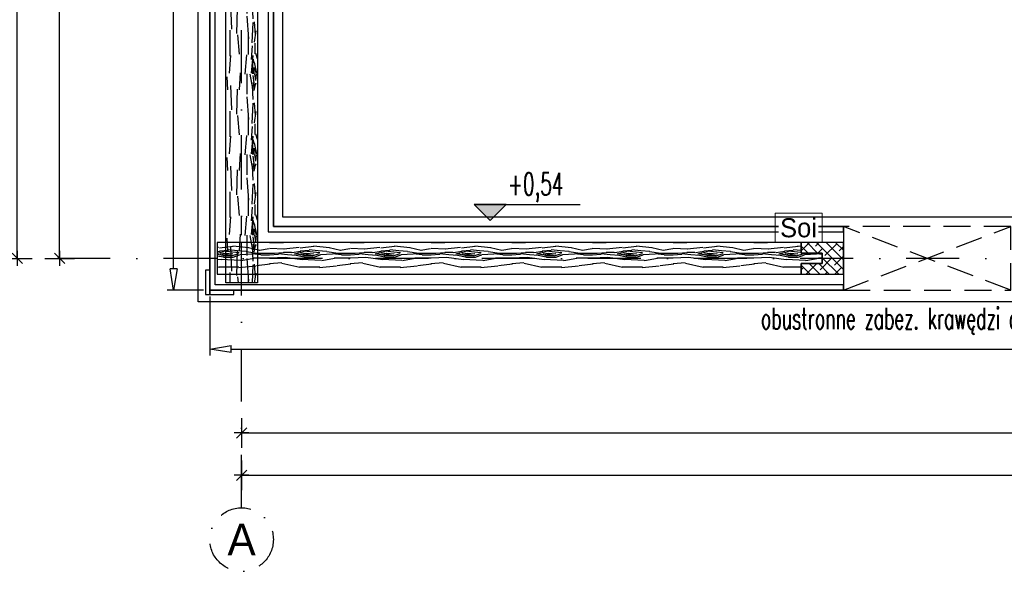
# Model space of a CAD drawing. Header units: centimetres. Extents: x 152786 to 159501, y -6718 to 1403.
# Tile 24 of 89: x 153024 to 153489, y -4680 to -4420. Entities that reach past the tile are written whole.
import ezdxf
from ezdxf.enums import TextEntityAlignment as Align

# ---------------------------------------------------------------- set-up
doc = ezdxf.new("R2010")
doc.units = ezdxf.units.CM
doc.header["$LTSCALE"] = 0.1
doc.linetypes.add('DASHDOT', pattern=[1, 0.5, -0.25, 0, -0.25])
doc.linetypes.add('DASHEDX2', pattern=[38.1, 25.4, -12.7])
doc.layers.get('0').update_dxf_attribs({"color": 45})
doc.layers.add('A_opisy więźby', color=51, linetype='Continuous', lineweight=13)
for name, color, linetype in [('A_wymiary_zewn', 4, 'Continuous'), ('hatch_R&F', 4, 'Continuous'), ('opisy_prętów_R&F', 2, 'Continuous'), ('osie_R&F', 6, 'DASHDOT'), ('otwory_R&F', 8, 'DASHEDX2'), ('ozn_graficzne_R&F', 5, 'Continuous'), ('widoki_R&F', 4, 'Continuous'), ('wymiary_R&F', 3, 'Continuous'), ('ściany_murowane_R&F', 13, 'Continuous')]:
    doc.layers.add(name, color=color, linetype=linetype)
doc.styles.add('arial', font='arial.ttf')
doc.styles.add('simplex 0.6', font='simplex.shx', dxfattribs={"width": 0.6})
doc.styles.add('TECH', font='FL Pismo Techniczne.ttf')
doc.dimstyles.new('1_100 ławy', dxfattribs={"dimtxt": 30, "dimasz": 18, "dimexe": 3, "dimexo": 3, "dimgap": -7, "dimtad": 1, "dimdec": 1, "dimrnd": 0.5, "dimzin": 9, "dimdsep": 46, "dimtxsty": 'arial', "dimblk": 'CLOSEDBLANK', "dimcen": 0.09, "dimadec": 0, "dimazin": 0, "dimtfac": 1, "dimtdec": 1, "dimtofl": 0, "dimtmove": 0, "dimatfit": 3, "dimldrblk": 'CLOSEDBLANK', "dimfxl": 1, "dimtvp": 1, "dimtolj": 1, "dimtzin": 0, "dimarcsym": 0})
doc.dimstyles.new('1_50 [mm] żelbet', dxfattribs={"dimtxt": 10, "dimasz": 0.5, "dimexe": 0.18, "dimexo": 0.0625, "dimgap": 3.5, "dimtad": 1, "dimlfac": 10, "dimrnd": 5, "dimdsep": 46, "dimtxsty": 'simplex 0.6', "dimblk1": 'KR', "dimblk2": 'KR', "dimsah": 1, "dimcen": 0.09, "dimse1": 1, "dimse2": 1, "dimclrd": 8, "dimadec": 0, "dimazin": 0, "dimtfac": 1, "dimtofl": 0, "dimtmove": 0, "dimatfit": 3, "dimfxl": 1, "dimtvp": 1, "dimtfill": 1, "dimtfillclr": 256, "dimtolj": 1, "dimtzin": 0, "dimarcsym": 0})

# ---------------------------------------------------------------- blocks, each defined once
blk = doc.blocks.new('znacznik_wys')
at = {"layer": 'widoki_R&F'}
h = blk.add_hatch(color=7, dxfattribs=at)
h.dxf.hatch_style = 1
h.paths.add_polyline_path([(153384.94, -4192.93), (153392.44, -4185.43), (153399.94, -4192.93)])
at = {"layer": 'widoki_R&F', "color": 7}
blk.add_lwpolyline([(153384.94, -4192.93), (153392.44, -4185.43), (153399.94, -4192.93)], close=True, dxfattribs=at)
blk.add_lwpolyline([(153384.94, -4192.93), (153434.94, -4192.93)], dxfattribs=at)
blk = doc.blocks.new('KR')
for p, q in [((0, -14), (0, 14)), ((-7, 0), (7, 0)), ((-4.95, -4.95), (4.95, 4.95))]:
    blk.add_line(p, q)
blk = doc.blocks.new('*D385')
at = {"layer": 'Defpoints', "color": 0, "transparency": 16777216}
for p in [(153128.51, -4532.71), (154042.38, -4532.71), (154042.38, -4615.12)]:
    blk.add_point(p, dxfattribs=at)
at = {"layer": 'wymiary_R&F', "color": 8, "lineweight": -2, "transparency": 16777216}
blk.add_line((153129.01, -4615.12), (154041.88, -4615.12), dxfattribs=at)
at = {"layer": 'wymiary_R&F', "color": 8, "linetype": 'ByBlock', "lineweight": -2, "transparency": 16777216, "xscale": 0.5, "yscale": 0.5, "zscale": 0.5, "rotation": 180}
blk.add_blockref('KR', (153128.51, -4615.12), dxfattribs=at)
at = {"layer": 'wymiary_R&F', "color": 8, "linetype": 'ByBlock', "lineweight": -2, "transparency": 16777216, "xscale": 0.5, "yscale": 0.5, "zscale": 0.5}
blk.add_blockref('KR', (154042.38, -4615.12), dxfattribs=at)
at = {"layer": 'wymiary_R&F', "color": 0, "transparency": 16777216, "insert": (153585.45, -4606.62), "char_height": 10, "attachment_point": 5, "style": 'simplex 0.6', "bg_fill": 3, "box_fill_scale": 1.1, "bg_fill_color": 256, "bg_fill_true_color": 13158600, "bg_fill_transparency": 0}
blk.add_mtext('\\A1;9140', dxfattribs=at)
blk = doc.blocks.new('*D387')
at = {"layer": 'Defpoints', "color": 0, "transparency": 16777216}
for p in [(153128.51, -4532.71), (154254.91, -4532.71), (154254.91, -4635.12)]:
    blk.add_point(p, dxfattribs=at)
at = {"layer": 'wymiary_R&F', "color": 8, "lineweight": -2, "transparency": 16777216}
blk.add_line((153129.01, -4635.12), (154254.41, -4635.12), dxfattribs=at)
at = {"layer": 'wymiary_R&F', "color": 8, "linetype": 'ByBlock', "lineweight": -2, "transparency": 16777216, "xscale": 0.5, "yscale": 0.5, "zscale": 0.5, "rotation": 180}
blk.add_blockref('KR', (153128.51, -4635.12), dxfattribs=at)
at = {"layer": 'wymiary_R&F', "color": 8, "linetype": 'ByBlock', "lineweight": -2, "transparency": 16777216, "xscale": 0.5, "yscale": 0.5, "zscale": 0.5}
blk.add_blockref('KR', (154254.91, -4635.12), dxfattribs=at)
at = {"layer": 'wymiary_R&F', "color": 0, "transparency": 16777216, "insert": (153691.71, -4626.62), "char_height": 10, "attachment_point": 5, "style": 'simplex 0.6', "bg_fill": 3, "box_fill_scale": 1.1, "bg_fill_color": 256, "bg_fill_true_color": 13158600, "bg_fill_transparency": 0}
blk.add_mtext('\\A1;11265', dxfattribs=at)
blk = doc.blocks.new('*D397')
at = {"layer": 'Defpoints', "color": 0, "transparency": 16777216}
for p in [(153042.6, -4076.71), (153128.51, -4076.71), (153128.51, -4532.71)]:
    blk.add_point(p, dxfattribs=at)
at = {"layer": 'wymiary_R&F', "color": 8, "lineweight": -2, "transparency": 16777216}
blk.add_line((153042.6, -4532.21), (153042.6, -4077.21), dxfattribs=at)
at = {"layer": 'wymiary_R&F', "color": 8, "linetype": 'ByBlock', "lineweight": -2, "transparency": 16777216, "xscale": 0.5, "yscale": 0.5, "zscale": 0.5}
for p, rotation in [((153042.6, -4076.71), 90), ((153042.6, -4532.71), 270)]:
    blk.add_blockref('KR', p, dxfattribs=dict(at, rotation=rotation))
at = {"layer": 'wymiary_R&F', "color": 0, "transparency": 16777216, "insert": (153034.1, -4304.71), "char_height": 10, "attachment_point": 5, "rotation": 90, "style": 'simplex 0.6', "bg_fill": 3, "box_fill_scale": 1.1, "bg_fill_color": 256, "bg_fill_true_color": 13158600, "bg_fill_transparency": 0}
blk.add_mtext('\\A1;4560', dxfattribs=at)
blk = doc.blocks.new('*D399')
at = {"layer": 'Defpoints', "color": 0, "transparency": 16777216}
for p in [(153022.6, -3805.2), (153128.51, -3805.2), (153128.51, -4532.71)]:
    blk.add_point(p, dxfattribs=at)
at = {"layer": 'wymiary_R&F', "color": 8, "lineweight": -2, "transparency": 16777216}
blk.add_line((153022.6, -4532.21), (153022.6, -3805.7), dxfattribs=at)
at = {"layer": 'wymiary_R&F', "color": 8, "linetype": 'ByBlock', "lineweight": -2, "transparency": 16777216, "xscale": 0.5, "yscale": 0.5, "zscale": 0.5}
for p, rotation in [((153022.6, -3805.2), 90), ((153022.6, -4532.71), 270)]:
    blk.add_blockref('KR', p, dxfattribs=dict(at, rotation=rotation))
at = {"layer": 'wymiary_R&F', "color": 0, "transparency": 16777216, "insert": (153014.1, -4168.96), "char_height": 10, "attachment_point": 5, "rotation": 90, "style": 'simplex 0.6', "bg_fill": 3, "box_fill_scale": 1.1, "bg_fill_color": 256, "bg_fill_true_color": 13158600, "bg_fill_transparency": 0}
blk.add_mtext('\\A1;7275', dxfattribs=at)
blk = doc.blocks.new('osie_konstr_nadziemne')
at = {"layer": 'osie_R&F', "ltscale": 500}
for points in [[(157128.51, -4650.43), (157128.51, -3694.55)], [(158369.1, -4532.71), (157012.51, -4532.71)]]:
    blk.add_lwpolyline(points, dxfattribs=at)
at = {"layer": 'osie_R&F', "ltscale": 300}
blk.add_circle((157128.51, -4665.43), 15, dxfattribs=at)
at = {"layer": 'osie_R&F', "color": 3, "ltscale": 75, "style": 'TECH'}
blk.add_text('A', height=15, dxfattribs=at).set_placement((157128.51, -4665.43), align=Align.MIDDLE_CENTER)
blk = doc.blocks.new('_ClosedBlank')
at = {"color": 0, "linetype": 'ByBlock', "lineweight": -2}
for p, q in [((-1, 0.167), (0, 0)), ((-1, 0.167), (-1, -0.167)), ((0, 0), (-1, -0.167))]:
    blk.add_line(p, q, dxfattribs=at)
blk = doc.blocks.new('*D442')
at = {"layer": 'Defpoints', "color": 0, "transparency": 16777216}
for p in [(153113.53, -4547.7), (154046.45, -4547.7), (153113.53, -4575.5)]:
    blk.add_point(p, dxfattribs=at)
at = {"layer": 'wymiary_R&F', "color": 0, "lineweight": -2, "transparency": 16777216}
for p, q in [((153113.53, -4550.7), (153113.53, -4578.5)), ((154046.45, -4550.7), (154046.45, -4578.5)), ((153656.67, -4562.25), (153618.03, -4562.25)), ((153618.03, -4562.25), (153618.03, -4588.75)), ((153656.67, -4588.75), (153656.67, -4562.25)), ((153123.53, -4575.5), (153618.03, -4575.5)), ((154036.45, -4575.5), (153656.67, -4575.5)), ((153618.03, -4588.75), (153656.67, -4588.75))]:
    blk.add_line(p, q, dxfattribs=at)
at = {"layer": 'wymiary_R&F', "color": 0, "linetype": 'ByBlock', "lineweight": -2, "transparency": 16777216, "xscale": 10, "yscale": 10, "zscale": 10, "rotation": 180}
blk.add_blockref('_ClosedBlank', (153113.53, -4575.5), dxfattribs=at)
at = {"layer": 'wymiary_R&F', "color": 0, "linetype": 'ByBlock', "lineweight": -2, "transparency": 16777216, "xscale": 10, "yscale": 10, "zscale": 10}
blk.add_blockref('_ClosedBlank', (154046.45, -4575.5), dxfattribs=at)
at = {"layer": 'wymiary_R&F', "transparency": 16777216, "insert": (153637.35, -4575.5), "char_height": 12.5, "attachment_point": 5, "style": 'simplex 0.6', "bg_fill": 3, "box_fill_scale": 1.1, "bg_fill_color": 256, "bg_fill_true_color": 13158600, "bg_fill_transparency": 0}
blk.add_mtext('\\A1;{\\C2;Sc-1}', dxfattribs=at)
blk = doc.blocks.new('*D443')
at = {"layer": 'Defpoints', "color": 0, "transparency": 16777216}
for p in [(153113.53, -4061.7), (153096.43, -4547.7), (153113.53, -4547.7)]:
    blk.add_point(p, dxfattribs=at)
at = {"layer": 'wymiary_R&F', "color": 0, "lineweight": -2, "transparency": 16777216}
for p, q in [((153110.53, -4061.7), (153093.43, -4061.7)), ((153096.43, -4071.7), (153096.43, -4178.61)), ((153104.03, -4178.61), (153077.53, -4178.61)), ((153077.53, -4178.61), (153077.53, -4217.26)), ((153104.03, -4217.26), (153104.03, -4178.61)), ((153077.53, -4217.26), (153104.03, -4217.26)), ((153096.43, -4537.7), (153096.43, -4217.26)), ((153110.53, -4547.7), (153093.43, -4547.7))]:
    blk.add_line(p, q, dxfattribs=at)
at = {"layer": 'wymiary_R&F', "color": 0, "linetype": 'ByBlock', "lineweight": -2, "transparency": 16777216, "xscale": 10, "yscale": 10, "zscale": 10}
for p, rotation in [((153096.43, -4061.7), 90), ((153096.43, -4547.7), 270)]:
    blk.add_blockref('_ClosedBlank', p, dxfattribs=dict(at, rotation=rotation))
at = {"layer": 'wymiary_R&F', "transparency": 16777216, "insert": (153090.78, -4197.93), "char_height": 12.5, "attachment_point": 5, "rotation": 90, "style": 'simplex 0.6', "bg_fill": 3, "box_fill_scale": 1.1, "bg_fill_color": 256, "bg_fill_true_color": 13158600, "bg_fill_transparency": 0}
blk.add_mtext('\\A1;{\\C2;Sc-1}', dxfattribs=at)

msp = doc.modelspace()

# ---------------------------------------------------------------- hatches: boundary and pattern name
at = {"layer": 'hatch_R&F'}
h = msp.add_hatch(dxfattribs=at)
h.set_pattern_fill('WOOD8', color=256, scale=1.5, angle=270)
h.set_pattern_definition([(79.6952, (3950.693, 1661.9767), (38.09980505, 228.600036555), [4.259694, -421.711222]), (90, (3951.455, 1666.168), (-38.1, 38.1), [4.191, -33.909]), (108.4349, (3951.455, 1670.359), (-38.0999391, 76.2000172), [3.6144705, -116.868283]), (262.875, (3950.312, 1673.7877), (38.09993454, 266.70001447), [3.071736, -304.1002935]), (264.8056, (3949.931, 1670.7397), (38.09981744, 381.000025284), [4.208298, -416.619957]), (284.0362, (3949.55, 1666.549), (38.09992533, -114.30002066), [4.712703, -152.377597]), (99.4623, (3950.693, 1665.025), (-38.0999298, 190.50002997), [2.3175465, -229.4357235]), (83.6598, (3950.312, 1667.3107), (-38.10006039, -304.79997661), [3.450108, -341.560061]), (275.7106, (3950.693, 1670.7397), (38.10005066, -342.89997768), [3.8290125, -379.071264]), (258.6901, (3951.074, 1666.93), (38.0999093, 152.40002937), [1.942719, -192.329905]), (84.8056, (3951.074, 1658.5477), (-38.09981744, -381.000025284), [4.208298, -416.619957]), (78.6901, (3951.455, 1662.739), (-38.0999093, -152.40002937), [3.885438, -190.387186]), (90, (3952.217, 1666.55), (-38.1, 38.1), [4.572, -33.528]), (110.556, (3952.217, 1671.1207), (-76.1998468, 190.50007021), [3.255264, -322.271288]), (93.8141, (3951.074, 1674.1687), (-38.100233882, 533.39997427), [5.727687, -567.04089]), (84.8056, (3950.693, 1679.8837), (-38.09981744, -381.000025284), [4.208298, -416.619957]), (90, (3951.074, 1684.075), (-38.1, 38.1), [4.191, -33.909]), (95.1944, (3951.074, 1650.1657), (-38.09981744, 381.000025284), [4.208298, -416.619957]), (84.8056, (3950.693, 1654.3567), (-38.09981744, -381.000025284), [4.208298, -416.619957]), (90, (3950.312, 1650.166), (-38.1, 38.1), [2.286, -35.814]), (95.1944, (3950.312, 1652.4517), (-38.09981744, 381.000025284), [4.208298, -416.619957]), (90, (3949.93, 1656.643), (-38.1, 38.1), [3.81, -34.29]), (100.3048, (3949.931, 1660.4527), (38.09980505, -228.600036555), [4.259694, -421.711222]), (95.1944, (3949.169, 1664.6437), (-38.09981744, 381.000025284), [4.208298, -416.619957]), (84.8056, (3948.788, 1668.8347), (-38.09981744, -381.000025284), [4.208298, -416.619957]), (84.8056, (3949.169, 1673.0257), (-38.09981744, -381.000025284), [4.208298, -416.619957]), (81.8699, (3949.55, 1677.217), (-38.09997482, -228.59999127), [5.3881395, -264.019513]), (90, (3950.312, 1682.55), (-38.1, 38.1), [5.715, -32.385]), (77.4712, (3973.172, 1681.0267), (38.09998475, 190.50001162), [3.5126295, -347.751997]), (84.2894, (3973.934, 1684.4557), (-38.10005066, -342.89997768), [3.8290125, -379.071264]), (98.1301, (3973.172, 1681.027), (-38.09997482, 228.59999127), [2.6940885, -266.713602]), (99.4623, (3972.791, 1683.694), (-38.0999298, 190.50002997), [4.6350555, -227.118177]), (90, (3972.03, 1650.166), (-38.1, 38.1), [4.572, -33.528]), (80.5377, (3972.029, 1654.738), (-38.0999298, -190.50002997), [2.3175465, -229.4357235]), (291.8014, (3972.41, 1657.024), (-38.09999637, 114.30000984), [2.0517615, -203.123025]), (282.9946, (3973.172, 1655.1187), (-76.199908, 342.900029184), [5.083188, -503.234211]), (82.875, (3973.172, 1685.2177), (-38.09993454, -266.70001447), [3.071736, -304.1002935]), (97.125, (3973.172, 1685.2177), (-38.09993454, 266.70001447), [3.071736, -304.1002935]), (90, (3972.79, 1650.166), (-38.1, 38.1), [3.048, -35.052]), (284.0362, (3972.791, 1653.214), (38.09992533, -114.30002066), [3.1418025, -153.948536]), (86.6335, (3971.648, 1658.5477), (-38.10041802, -609.59997445), [6.488202, -642.331443]), (87.7094, (3972.029, 1665.0247), (-38.09983787, -914.400004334), [9.53262, -943.729075]), (93.1798, (3972.41, 1674.5497), (-38.09965868, 647.700018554), [6.8685915, -679.98895]), (99.4623, (3972.029, 1681.408), (-38.0999298, 190.50002997), [6.952602, -224.800668]), (100.3048, (3975.458, 1650.1657), (38.09980505, -228.600036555), [4.259694, -421.711222]), (105.9454, (3974.696, 1654.3567), (38.09999644, -152.40000495), [5.5474365, -271.824755]), (90, (3973.172, 1659.69), (-38.1, 38.1), [4.953, -33.147]), (81.8699, (3973.172, 1664.644), (-38.09997482, -228.59999127), [5.3881395, -264.019513]), (93.5763, (3973.934, 1669.9777), (-38.09964605, 571.50002525), [6.1078875, -604.681557]), (81.2538, (3973.553, 1676.0737), (38.100159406, 266.6999754), [5.0112555, -496.115988]), (75.9638, (3974.315, 1681.027), (-38.09992533, -114.30002066), [4.712703, -152.377597]), (90, (3975.458, 1685.6), (-38.1, 38.1), [2.667, -35.433]), (264.8056, (3971.648, 1658.5477), (38.09981744, 381.000025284), [8.416557, -412.411697]), (85.2364, (3969.362, 1650.1657), (-38.099677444, -419.10003665), [9.1756995, -449.60907]), (90, (3970.124, 1659.31), (-38.1, 38.1), [8.763, -29.337]), (94.0856, (3970.124, 1668.0727), (-38.09985294, 495.300005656), [10.695165, -524.0637855]), (90, (3969.362, 1678.74), (-38.1, 38.1), [9.525, -28.575]), (97.125, (3977.363, 1650.1657), (-38.09993454, 266.70001447), [9.2151705, -297.956859]), (96.3402, (3976.22, 1659.3097), (-38.10006039, 304.79997661), [6.9002145, -338.109954]), (87.5104, (3975.458, 1666.1677), (-38.100680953, -838.199979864), [8.771268, -868.356607]), (83.4802, (3975.839, 1674.9307), (-114.299982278, -990.599992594), [13.4217915, -1328.758531]), (93.0128, (3952.598, 1650.1657), (-38.100156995, 685.800000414), [7.24902, -717.6529335]), (81.8699, (3952.217, 1657.405), (-38.09997482, -228.59999127), [8.0822295, -261.325462]), (87.6141, (3953.36, 1665.4057), (-38.099342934, -876.300019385), [9.1519245, -906.04147]), (100.6197, (3953.741, 1674.5497), (76.200307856, -419.099938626), [6.2022225, -614.020819]), (90, (3952.598, 1680.646), (-38.1, 38.1), [7.62, -30.48]), (86.8202, (3948.026, 1650.1657), (-38.09965868, -647.700018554), [6.8685915, -679.98895]), (96.009, (3948.407, 1657.0237), (38.09997376, -380.999991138), [7.279005, -720.620466]), (96.7098, (3947.645, 1664.2627), (38.099767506, -342.900038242), [6.5216535, -645.645267]), (84.2894, (3946.883, 1670.7397), (-38.10005066, -342.89997768), [7.6580235, -375.242252]), (77.9052, (3947.645, 1678.3597), (-76.200256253, -342.899946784), [5.4550815, -540.053898]), (99.4623, (3948.788, 1683.694), (-38.0999298, 190.50002997), [4.6350555, -227.118177]), (93.8141, (3955.265, 1650.1657), (-38.100233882, 533.39997427), [5.727687, -567.04089]), (77.1957, (3954.884, 1655.8807), (-114.300282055, -495.299917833), [8.595741, -850.979426]), (90, (3956.79, 1664.263), (-38.1, 38.1), [9.525, -28.575]), (95.4403, (3956.789, 1673.7877), (38.099747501, -419.100012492), [8.037195, -795.683181]), (96.7098, (3956.027, 1681.7887), (38.099767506, -342.900038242), [6.5216535, -645.645267]), (90, (3945.36, 1650.166), (-38.1, 38.1), [6.477, -31.623]), (98.1301, (3945.359, 1656.643), (-38.09997482, 228.59999127), [10.776318, -258.6313725]), (87.6141, (3943.835, 1667.3107), (-38.099342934, -876.300019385), [9.1519245, -906.04147]), (84.4725, (3944.216, 1676.4547), (76.199443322, 800.100066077), [11.8661685, -1174.7515875]), (96.8428, (3980.03, 1650.1657), (76.200304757, -647.699976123), [9.593352, -949.74015]), (90, (3978.887, 1659.69), (-38.1, 38.1), [10.668, -27.432]), (86.3478, (3978.887, 1670.3587), (-76.1995157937, -1181.100036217), [17.943423, -1776.400727]), (90, (3966.695, 1650.166), (-38.1, 38.1), [9.144, -28.956]), (94.7636, (3966.695, 1659.3097), (-38.099677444, 419.10003665), [9.1756995, -449.60907]), (88.1524, (3965.933, 1668.4537), (-38.099783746, -1143.00001771), [11.8171335, -1169.897228]), (87.2737, (3966.314, 1680.2647), (-38.099848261, -762.000010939), [8.0100675, -792.99656]), (84.8056, (3960.599, 1650.1657), (-38.09981744, -381.000025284), [8.416557, -412.411697]), (90, (3961.36, 1658.548), (-38.1, 38.1), [12.192, -25.908]), (91.9092, (3961.361, 1670.7397), (-38.100923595, 1104.899963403), [11.436363, -1132.1984595]), (93.5763, (3960.98, 1682.1697), (-38.09964605, 571.50002525), [6.1078875, -604.681557])])
h.paths.add_polyline_path([(153131.0341, -4394.7003), (153136.0341, -4394.7003), (153136.0341, -4544.2003), (153121.0341, -4544.2003), (153121.0341, -4394.7003), (153126.0341, -4394.7003), (153126.0341, -4374.7003), (153131.0341, -4374.7003)])
h = msp.add_hatch(dxfattribs=at)
h.set_pattern_fill('WOOD8', color=256, scale=1.5)
h.set_pattern_definition([(349.6952, (3991.841, 1679.5027), (228.600036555, -38.09980505), [4.259694, -421.711222]), (0, (3996.032, 1678.74), (38.1, 38.1), [4.191, -33.909]), (18.4349, (4000.223, 1678.741), (76.2000172, 38.0999391), [3.6144705, -116.868283]), (172.875, (4003.652, 1679.8837), (266.70001447, -38.09993454), [3.071736, -304.1002935]), (174.8056, (4000.604, 1680.2647), (381.000025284, -38.09981744), [4.208298, -416.619957]), (194.0362, (3996.413, 1680.646), (-114.30002066, -38.09992533), [4.712703, -152.377597]), (9.4623, (3994.889, 1679.503), (190.50002997, 38.0999298), [2.3175465, -229.4357235]), (353.6598, (3997.175, 1679.8837), (-304.79997661, 38.10006039), [3.450108, -341.560061]), (185.7106, (4000.604, 1679.5027), (-342.89997768, -38.10005066), [3.8290125, -379.071264]), (168.6901, (3996.794, 1679.122), (152.40002937, -38.0999093), [1.942719, -192.329905]), (354.8056, (3988.412, 1679.1217), (-381.000025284, 38.09981744), [4.208298, -416.619957]), (348.6901, (3992.603, 1678.741), (-152.40002937, 38.0999093), [3.885438, -190.387186]), (0, (3996.413, 1677.98), (38.1, 38.1), [4.572, -33.528]), (20.556, (4000.985, 1677.9787), (190.50007021, 76.1998468), [3.255264, -322.271288]), (3.8141, (4004.033, 1679.1217), (533.39997427, 38.100233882), [5.727687, -567.04089]), (354.8056, (4009.748, 1679.5027), (-381.000025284, 38.09981744), [4.208298, -416.619957]), (0, (4013.94, 1679.12), (38.1, 38.1), [4.191, -33.909]), (5.1944, (3980.03, 1679.1217), (381.000025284, 38.09981744), [4.208298, -416.619957]), (354.8056, (3984.221, 1679.5027), (-381.000025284, 38.09981744), [4.208298, -416.619957]), (0, (3980.03, 1679.884), (38.1, 38.1), [2.286, -35.814]), (5.1944, (3982.316, 1679.8837), (381.000025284, 38.09981744), [4.208298, -416.619957]), (0, (3986.507, 1680.265), (38.1, 38.1), [3.81, -34.29]), (10.3048, (3990.317, 1680.2647), (-228.600036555, -38.09980505), [4.259694, -421.711222]), (5.1944, (3994.508, 1681.0267), (381.000025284, 38.09981744), [4.208298, -416.619957]), (354.8056, (3998.699, 1681.4077), (-381.000025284, 38.09981744), [4.208298, -416.619957]), (354.8056, (4002.89, 1681.0267), (-381.000025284, 38.09981744), [4.208298, -416.619957]), (351.8699, (4007.081, 1680.646), (-228.59999127, 38.09997482), [5.3881395, -264.019513]), (0, (4012.415, 1679.884), (38.1, 38.1), [5.715, -32.385]), (347.4712, (4010.891, 1657.0237), (190.50001162, -38.09998475), [3.5126295, -347.751997]), (354.2894, (4014.32, 1656.2617), (-342.89997768, 38.10005066), [3.8290125, -379.071264]), (8.1301, (4010.891, 1657.024), (228.59999127, 38.09997482), [2.6940885, -266.713602]), (9.4623, (4013.558, 1657.405), (190.50002997, 38.0999298), [4.6350555, -227.118177]), (0, (3980.03, 1658.167), (38.1, 38.1), [4.572, -33.528]), (350.5377, (3984.602, 1658.167), (-190.50002997, 38.0999298), [2.3175465, -229.4357235]), (201.8014, (3986.888, 1657.786), (114.30000984, 38.09999637), [2.0517615, -203.123025]), (192.9946, (3984.983, 1657.0237), (342.900029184, 76.199908), [5.083188, -503.234211]), (352.875, (4015.082, 1657.0237), (-266.70001447, 38.09993454), [3.071736, -304.1002935]), (7.125, (4015.082, 1657.0237), (266.70001447, 38.09993454), [3.071736, -304.1002935]), (0, (3980.03, 1657.405), (38.1, 38.1), [3.048, -35.052]), (194.0362, (3983.078, 1657.405), (-114.30002066, -38.09992533), [3.1418025, -153.948536]), (356.6335, (3988.412, 1658.5477), (-609.59997445, 38.10041802), [6.488202, -642.331443]), (357.7094, (3994.889, 1658.1667), (-914.400004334, 38.09983787), [9.53262, -943.729075]), (3.1798, (4004.414, 1657.7857), (647.700018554, 38.09965868), [6.8685915, -679.98895]), (9.4623, (4011.272, 1658.167), (190.50002997, 38.0999298), [6.952602, -224.800668]), (10.3048, (3980.03, 1654.7377), (-228.600036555, -38.09980505), [4.259694, -421.711222]), (15.9454, (3984.221, 1655.4997), (-152.40000495, -38.09999644), [5.5474365, -271.824755]), (0, (3989.555, 1657.024), (38.1, 38.1), [4.953, -33.147]), (351.8699, (3994.508, 1657.024), (-228.59999127, 38.09997482), [5.3881395, -264.019513]), (3.5763, (3999.842, 1656.2617), (571.50002525, 38.09964605), [6.1078875, -604.681557]), (351.2538, (4005.938, 1656.6427), (266.6999754, -38.100159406), [5.0112555, -496.115988]), (345.9638, (4010.891, 1655.881), (-114.30002066, 38.09992533), [4.712703, -152.377597]), (0, (4015.463, 1654.738), (38.1, 38.1), [2.667, -35.433]), (174.8056, (3988.412, 1658.5477), (381.000025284, -38.09981744), [8.416557, -412.411697]), (355.2364, (3980.03, 1660.8337), (-419.10003665, 38.099677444), [9.1756995, -449.60907]), (0, (3989.174, 1660.07), (38.1, 38.1), [8.763, -29.337]), (4.0856, (3997.937, 1660.0717), (495.300005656, 38.09985294), [10.695165, -524.0637855]), (0, (4008.605, 1660.834), (38.1, 38.1), [9.525, -28.575]), (7.125, (3980.03, 1652.8327), (266.70001447, 38.09993454), [9.2151705, -297.956859]), (6.3402, (3989.174, 1653.9757), (304.79997661, 38.10006039), [6.9002145, -338.109954]), (357.5104, (3996.032, 1654.7377), (-838.199979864, 38.100680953), [8.771268, -868.356607]), (353.4802, (4004.795, 1654.3567), (-990.599992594, 114.299982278), [13.4217915, -1328.758531]), (3.0128, (3980.03, 1677.5977), (685.800000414, 38.100156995), [7.24902, -717.6529335]), (351.8699, (3987.269, 1677.979), (-228.59999127, 38.09997482), [8.0822295, -261.325462]), (357.6141, (3995.27, 1676.8357), (-876.300019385, 38.099342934), [9.1519245, -906.04147]), (10.6197, (4004.414, 1676.4547), (-419.099938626, -76.200307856), [6.2022225, -614.020819]), (0, (4010.51, 1677.598), (38.1, 38.1), [7.62, -30.48]), (356.8202, (3980.03, 1682.1697), (-647.700018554, 38.09965868), [6.8685915, -679.98895]), (6.009, (3986.888, 1681.7887), (-380.999991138, -38.09997376), [7.279005, -720.620466]), (6.7098, (3994.127, 1682.5507), (-342.900038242, -38.099767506), [6.5216535, -645.645267]), (354.2894, (4000.604, 1683.3127), (-342.89997768, 38.10005066), [7.6580235, -375.242252]), (347.9052, (4008.224, 1682.5507), (-342.899946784, 76.200256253), [5.4550815, -540.053898]), (9.4623, (4013.558, 1681.408), (190.50002997, 38.0999298), [4.6350555, -227.118177]), (3.8141, (3980.03, 1674.9307), (533.39997427, 38.100233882), [5.727687, -567.04089]), (347.1957, (3985.745, 1675.3117), (-495.299917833, 114.300282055), [8.595741, -850.979426]), (0, (3994.127, 1673.407), (38.1, 38.1), [9.525, -28.575]), (5.4403, (4003.652, 1673.4067), (-419.100012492, -38.099747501), [8.037195, -795.683181]), (6.7098, (4011.653, 1674.1687), (-342.900038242, -38.099767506), [6.5216535, -645.645267]), (0, (3980.03, 1684.837), (38.1, 38.1), [6.477, -31.623]), (8.1301, (3986.507, 1684.837), (228.59999127, 38.09997482), [10.776318, -258.6313725]), (357.6141, (3997.175, 1686.3607), (-876.300019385, 38.099342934), [9.1519245, -906.04147]), (354.4725, (4006.319, 1685.9797), (800.100066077, -76.199443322), [11.8661685, -1174.7515875]), (6.8428, (3980.03, 1650.1657), (-647.699976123, -76.200304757), [9.593352, -949.74015]), (0, (3989.555, 1651.31), (38.1, 38.1), [10.668, -27.432]), (356.3478, (4000.223, 1651.3087), (-1181.100036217, 76.1995157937), [17.943423, -1776.400727]), (0, (3980.03, 1663.5), (38.1, 38.1), [9.144, -28.956]), (4.7636, (3989.174, 1663.5007), (419.10003665, 38.099677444), [9.1756995, -449.60907]), (358.1524, (3998.318, 1664.2627), (-1143.00001771, 38.099783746), [11.8171335, -1169.897228]), (357.2737, (4010.129, 1663.8817), (-762.000010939, 38.099848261), [8.0100675, -792.99656]), (354.8056, (3980.03, 1669.5967), (-381.000025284, 38.09981744), [8.416557, -412.411697]), (0, (3988.412, 1668.835), (38.1, 38.1), [12.192, -25.908]), (1.9092, (4000.604, 1668.8347), (1104.899963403, 38.100923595), [11.436363, -1132.1984595]), (3.5763, (4012.034, 1669.2157), (571.50002525, 38.09964605), [6.1078875, -604.681557])])
h.paths.add_polyline_path([(153392.6564, -4540.2003), (153392.6564, -4535.2003), (153402.6564, -4535.2003), (153402.6564, -4530.2003), (153392.6564, -4530.2003), (153392.6564, -4525.2003), (153117.0341, -4525.2003), (153117.0341, -4540.2003)])
h = msp.add_hatch(dxfattribs=at)
h.set_pattern_fill('ANSI38', color=256, angle=90)
h.set_pattern_definition([(135, (3847.841, 1190.1657), (-2.24506403, -2.24506403), []), (225, (3847.841, 1190.1657), (-2.24506403, -6.73519209), [7.9375, -4.7625])])
h.paths.add_polyline_path([(153412.6564, -4525.2003), (153392.6564, -4525.2003), (153392.6564, -4530.2003), (153402.6564, -4530.2003), (153402.6564, -4535.2003), (153392.6564, -4535.2003), (153392.6564, -4540.2003), (153412.6564, -4540.2003), (153412.6564, -4535.2003), (153412.6564, -4530.2003)])

# ---------------------------------------------------------------- linework, layer by layer
at = {"layer": 'A_opisy więźby'}
msp.add_lwpolyline([(153402.6564, -4511.4275), (153402.6564, -4525.2003), (153380.4004, -4525.2003), (153380.4004, -4511.4275)], close=True, dxfattribs=at)
at = {"layer": 'otwory_R&F', "ltscale": 5}
for p, q in [((153491.6583, -4547.7134), (153412.6564, -4517.7003)), ((153412.6583, -4547.7134), (153491.6564, -4517.7003))]:
    msp.add_line(p, q, dxfattribs=at)
msp.add_lwpolyline([(153412.6583, -4547.7134), (153491.6583, -4547.7134), (153491.6564, -4517.7003), (153412.6564, -4517.7003)], close=True, dxfattribs=at)
at = {"layer": 'widoki_R&F', "linetype": 'Continuous', "lineweight": -3, "ltscale": 0.5}
for points in [[(153111.5341, -4549.7003), (153113.5341, -4549.7003), (153113.5341, -4538.3187), (153111.5341, -4538.3187)], [(153113.5341, -4547.7003), (153113.5341, -4549.7003), (153124.9157, -4549.7003), (153124.9157, -4547.7003)]]:
    msp.add_lwpolyline(points, close=True, dxfattribs=at)
at = {"layer": 'ściany_murowane_R&F', "color": 6, "lineweight": -3, "ltscale": 0.5}
for points in [[(154047.9378, -4553.2003), (153108.0341, -4553.2003), (153108.0341, -4553.2003), (153108.0341, -4553.2003), (153108.0341, -4553.2003), (153108.0341, -4553.2003), (153108.0341, -4553.2003), (153108.0341, -4553.2003), (153108.0341, -4553.2003), (153108.0341, -4553.2003), (153108.0341, -4364.2003), (153111.0341, -4364.2003), (153111.0341, -4364.2003), (153113.5341, -4364.2003)], [(154235.4303, -4397.792), (154037.1447, -4513.2003), (153148.0341, -4513.2003), (153148.0341, -4378.082), (153143.5341, -4378.082)]]:
    msp.add_lwpolyline(points, dxfattribs=at)
at = {"layer": 'ściany_murowane_R&F', "color": 4, "lineweight": -3, "ltscale": 0.5}
for points in [[(153412.6564, -4545.2003), (153116.0341, -4545.2003), (153116.0341, -4369.7003), (153113.5341, -4369.7003), (153113.5341, -4547.7003), (153412.6564, -4547.7003), (153412.6564, -4545.2003)], [(153113.5341, -4369.7003), (153143.5341, -4369.7003), (153143.5341, -4517.7003), (153412.6564, -4517.7003), (153412.6564, -4547.7003), (153113.5341, -4547.7003), (153113.5341, -4369.7003)], [(153412.6564, -4517.7003), (153143.5341, -4517.7003), (153143.5341, -4369.7003), (153141.0341, -4369.7003), (153141.0341, -4520.2003), (153412.6564, -4520.2003), (153412.6564, -4517.7003)]]:
    msp.add_lwpolyline(points, dxfattribs=at)
at = {"layer": 'ściany_murowane_R&F', "color": 3, "lineweight": -3, "ltscale": 0.5}
for points in [[(153131.0341, -4394.7003), (153136.0341, -4394.7003), (153136.0341, -4544.2003), (153121.0341, -4544.2003), (153121.0341, -4394.7003), (153126.0341, -4394.7003), (153126.0341, -4374.7003), (153131.0341, -4374.7003)], [(153392.6564, -4525.2003), (153117.0341, -4525.2003), (153117.0341, -4540.2003), (153392.6564, -4540.2003), (153392.6564, -4535.2003), (153402.6564, -4535.2003), (153402.6564, -4530.2003), (153392.6564, -4530.2003)]]:
    msp.add_lwpolyline(points, close=True, dxfattribs=at)
at = {"layer": 'ściany_murowane_R&F', "lineweight": -3, "ltscale": 0.5}
msp.add_lwpolyline([(153412.6564, -4525.2003), (153392.6564, -4525.2003), (153392.6564, -4530.2003), (153402.6564, -4530.2003), (153402.6564, -4535.2003), (153392.6564, -4535.2003), (153392.6564, -4540.2003), (153412.6564, -4540.2003), (153412.6564, -4535.2003), (153412.6564, -4535.2003), (153412.6564, -4530.2003), (153412.6564, -4530.2003), (153412.6564, -4525.2003)], dxfattribs=at)

# ---------------------------------------------------------------- block references
at = {"layer": 'A_wymiary_zewn', "xscale": -1, "rotation": 180}
msp.add_blockref('znacznik_wys', (-146.5439, -8700.2694), dxfattribs=at)

# ---------------------------------------------------------------- texts
at = {"layer": 'opisy_prętów_R&F', "color": 3, "style": 'simplex 0.6', "width": 0.6}
msp.add_text('obustronne zabez. krawędzi otworu', height=10, dxfattribs=at).set_placement((153373.715, -4566.0554))
at = {"layer": 'ozn_graficzne_R&F', "color": 3, "style": 'simplex 0.6', "width": 0.6}
msp.add_text('+0,54', height=10.6, dxfattribs=at).set_placement((153254.2722, -4502.8692))

# ---------------------------------------------------------------- next in the draw order: dimensions: what is measured, and where the dimension line sits
at = {"layer": 'wymiary_R&F'}
dim = msp.add_linear_dim(base=(154042.3847, -4615.1156), p1=(153128.5121, -4532.7134), p2=(154042.3847, -4532.7134), dimstyle='1_50 [mm] żelbet', override={"dimtxsty": 'simplex 0.6'}, dxfattribs=at)
dim.commit()
dim.dimension.update_dxf_attribs({"geometry": '*D385', "text_midpoint": (153585.4484, -4606.6156)})

# ---------------------------------------------------------------- next in the draw order: dimensions: what is measured, and where the dimension line sits
dim = msp.add_linear_dim(base=(154254.9084, -4635.1156), p1=(153128.5121, -4532.7134), p2=(154254.9084, -4532.7134), dimstyle='1_50 [mm] żelbet', override={"dimtxsty": 'simplex 0.6'}, dxfattribs=at)
dim.commit()
dim.dimension.update_dxf_attribs({"geometry": '*D387', "text_midpoint": (153691.7103, -4626.6156)})

# ---------------------------------------------------------------- next in the draw order: dimensions: what is measured, and where the dimension line sits
dim = msp.add_linear_dim(base=(153042.5989, -4076.7134), p1=(153128.5121, -4532.7134), p2=(153128.5121, -4076.7134), angle=90, dimstyle='1_50 [mm] żelbet', override={"dimtxsty": 'simplex 0.6'}, dxfattribs=at)
dim.commit()
dim.dimension.update_dxf_attribs({"geometry": '*D397', "text_midpoint": (153034.0989, -4304.7134)})

# ---------------------------------------------------------------- next in the draw order: dimensions: what is measured, and where the dimension line sits
dim = msp.add_linear_dim(base=(153022.5989, -3805.2003), p1=(153128.5121, -4532.7134), p2=(153128.5121, -3805.2003), angle=90, dimstyle='1_50 [mm] żelbet', override={"dimtxsty": 'simplex 0.6'}, dxfattribs=at)
dim.commit()
dim.dimension.update_dxf_attribs({"geometry": '*D399', "text_midpoint": (153014.0989, -4168.9568)})

# ---------------------------------------------------------------- next in the draw order: block references
at = {"layer": 'A_wymiary_zewn'}
msp.add_blockref('osie_konstr_nadziemne', (-4000, 0), dxfattribs=at)

# ---------------------------------------------------------------- next in the draw order: texts
at = {"layer": 'A_opisy więźby', "insert": (153391.4623, -4518.3139), "char_height": 9, "width": 18.756, "attachment_point": 5, "style": 'TECH', "bg_fill": 3, "box_fill_scale": 1, "bg_fill_color": 1, "bg_fill_transparency": 0}
msp.add_mtext('Soi', dxfattribs=at)

# ---------------------------------------------------------------- next in the draw order: dimensions: what is measured, and where the dimension line sits
at = {"layer": 'wymiary_R&F'}
dim = msp.add_linear_dim(base=(153113.5341, -4575.4981), p1=(154046.4541, -4547.7003), p2=(153113.5341, -4547.7003), angle=180, text='{\\C2;Sc-1}', dimstyle='1_100 ławy', override={"dimtxt": 12.5, "dimasz": 10, "dimtad": 0, "dimtxsty": 'simplex 0.6', "dimblk1": 'ClosedBlank', "dimblk2": 'ClosedBlank', "dimclrt": 256, "dimtmove": 2, "dimtfill": 1, "dimtfillclr": 7, "dimtolj": 1}, dxfattribs=at)
dim.commit()
dim.dimension.update_dxf_attribs({"geometry": '*D442', "text_midpoint": (153637.3525, -4575.4981), "dimtype": 160})

# ---------------------------------------------------------------- next in the draw order: dimensions: what is measured, and where the dimension line sits
dim = msp.add_linear_dim(base=(153096.4308, -4547.7003), p1=(153113.5341, -4061.7003), p2=(153113.5341, -4547.7003), angle=270, text='{\\C2;Sc-1}', dimstyle='1_100 ławy', override={"dimtxt": 12.5, "dimasz": 10, "dimtad": 0, "dimtxsty": 'simplex 0.6', "dimblk1": 'ClosedBlank', "dimblk2": 'ClosedBlank', "dimclrt": 256, "dimtmove": 2, "dimtfill": 1, "dimtfillclr": 7, "dimtolj": 1}, dxfattribs=at)
dim.commit()
dim.dimension.update_dxf_attribs({"geometry": '*D443', "text_midpoint": (153090.7801, -4197.9343), "dimtype": 160})

doc.saveas('drawing.dxf')
